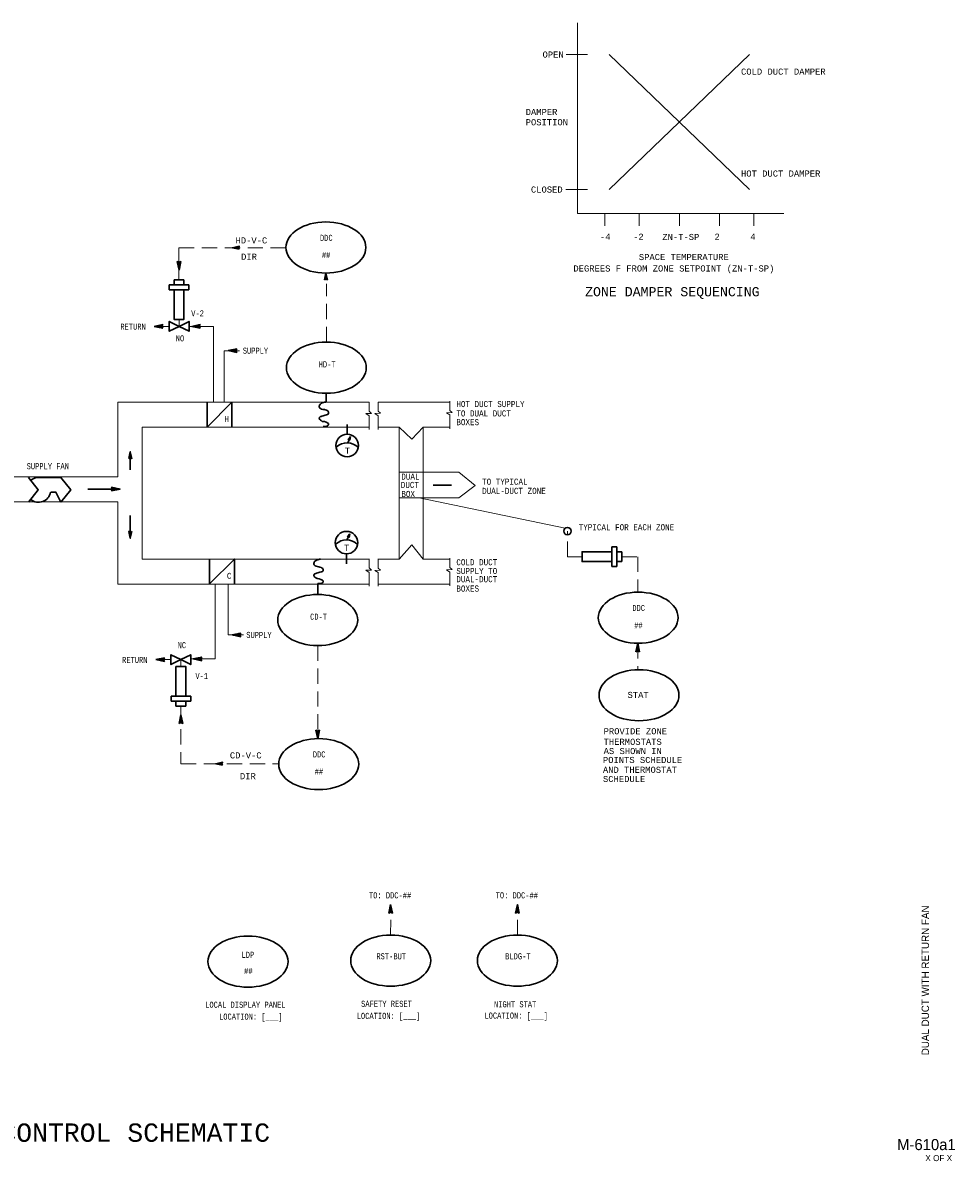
# Model space of a CAD drawing. Header units: inches. Extents: x 2.2 to 32.1, y 0.4 to 19.1.
# Tile 4 of 4: x 16.9 to 32.1, y 0.4 to 19.1. Entities that reach past the tile are written whole.
import ezdxf
from ezdxf.enums import TextEntityAlignment as Align

# ---------------------------------------------------------------- set-up
doc = ezdxf.new("R2010")
doc.units = ezdxf.units.IN
doc.header["$MEASUREMENT"] = 0
doc.linetypes.add('DASHED', pattern=[0.75, 0.5, -0.25])
doc.linetypes.add('HIDDEN', pattern=[0.375, 0.25, -0.125])
for name, color, linetype, lineweight in [('G-ANNO-DATA', 7, 'Continuous', 0), ('M-ANNO-SYMB', 6, 'Continuous', 30), ('M-ANNO-TEXT', 2, 'Continuous', 30), ('M-DIAG-GRPH', 6, 'Continuous', 13), ('M-DIAG-INPD', 1, 'Continuous', 0)]:
    doc.layers.add(name, color=color, linetype=linetype, lineweight=lineweight)
doc.styles.add('CONTROLTXT', font='monotxt.shx')
doc.styles.add('Style-LOW_RES_FILLED', font='LOW_RES_FILLED.shx')

msp = doc.modelspace()

# ---------------------------------------------------------------- linework, layer by layer
at = {"layer": 'M-ANNO-SYMB', "linetype": 'Continuous'}
for p, q in [((20.337, 15.381), (20.331, 15.374)), ((20.337, 15.372), (20.331, 15.379)), ((20.359, 15.385), (20.344, 15.371)), ((20.359, 15.368), (20.344, 15.382)), ((20.38, 15.39), (20.358, 15.368)), ((20.38, 15.363), (20.358, 15.385)), ((20.402, 15.394), (20.372, 15.365)), ((20.402, 15.359), (20.372, 15.388)), ((20.423, 15.399), (20.386, 15.362)), ((20.423, 15.354), (20.386, 15.391)), ((20.417, 15.376), (20.4, 15.394)), ((20.417, 15.376), (20.4, 15.359)), ((20.423, 15.388), (20.414, 15.397)), ((20.423, 15.365), (20.414, 15.356)), ((20.429, 15.399), (20.428, 15.4)), ((20.429, 15.354), (20.428, 15.353)), ((19.414, 15.15), (19.444, 15.01)), ((19.444, 15.135), (19.414, 15.15)), ((19.463, 15.1), (19.414, 15.149)), ((19.418, 15.148), (19.415, 15.146)), ((19.425, 15.145), (19.417, 15.137)), ((19.461, 15.091), (19.417, 15.136)), ((19.432, 15.141), (19.419, 15.128)), ((19.439, 15.138), (19.42, 15.119)), ((19.459, 15.083), (19.42, 15.122)), ((19.45, 15.138), (19.422, 15.111)), ((19.457, 15.074), (19.423, 15.109)), ((19.471, 15.149), (19.424, 15.102)), ((19.471, 15.138), (19.426, 15.093)), ((19.456, 15.065), (19.426, 15.095)), ((19.468, 15.125), (19.428, 15.084)), ((19.466, 15.111), (19.43, 15.076)), ((19.463, 15.098), (19.432, 15.067)), ((19.465, 15.109), (19.434, 15.14)), ((19.46, 15.084), (19.434, 15.058)), ((19.444, 15.01), (19.474, 15.15)), ((19.474, 15.15), (19.444, 15.135)), ((19.467, 15.118), (19.447, 15.137)), ((19.469, 15.126), (19.455, 15.141)), ((19.471, 15.135), (19.462, 15.144)), ((19.472, 15.144), (19.469, 15.148)), ((19.454, 15.057), (19.428, 15.082)), ((19.452, 15.048), (19.431, 15.068)), ((19.45, 15.039), (19.434, 15.055)), ((19.457, 15.071), (19.435, 15.049)), ((19.454, 15.057), (19.437, 15.041)), ((19.448, 15.03), (19.437, 15.041)), ((19.451, 15.044), (19.439, 15.032)), ((19.446, 15.022), (19.44, 15.028)), ((19.448, 15.03), (19.441, 15.023)), ((19.445, 15.017), (19.443, 15.015)), ((19.444, 15.013), (19.443, 15.014)), ((21.829, 14.879), (21.859, 14.908)), ((21.834, 14.9), (21.856, 14.922)), ((21.865, 14.879), (21.835, 14.908)), ((21.838, 14.922), (21.853, 14.936)), ((21.86, 14.9), (21.838, 14.922)), ((21.856, 14.922), (21.841, 14.936)), ((21.843, 14.943), (21.85, 14.95)), ((21.851, 14.943), (21.844, 14.95)), ((19.282, 14.77), (19.525, 14.77)), ((19.282, 14.689), (19.282, 14.77)), ((19.363, 14.851), (19.525, 14.851)), ((19.363, 14.77), (19.363, 14.851)), ((19.525, 14.851), (19.525, 14.77)), ((19.525, 14.77), (19.606, 14.77)), ((19.606, 14.77), (19.606, 14.689)), ((21.825, 14.852), (21.824, 14.853)), ((21.825, 14.857), (21.862, 14.894)), ((21.836, 14.857), (21.827, 14.867)), ((21.847, 14.863), (21.83, 14.88)), ((21.87, 14.857), (21.832, 14.894)), ((21.847, 14.863), (21.864, 14.88)), ((21.858, 14.857), (21.867, 14.867)), ((21.87, 14.852), (21.87, 14.853)), ((19.606, 14.689), (19.282, 14.689)), ((19.039, 14.09), (19.179, 14.12)), ((19.179, 14.06), (19.039, 14.09)), ((19.042, 14.09), (19.043, 14.089)), ((19.046, 14.091), (19.044, 14.089)), ((19.051, 14.092), (19.057, 14.086)), ((19.059, 14.094), (19.052, 14.087)), ((19.059, 14.094), (19.07, 14.083)), ((19.073, 14.097), (19.061, 14.085)), ((19.068, 14.096), (19.084, 14.08)), ((19.086, 14.1), (19.07, 14.083)), ((19.077, 14.098), (19.097, 14.077)), ((19.1, 14.103), (19.078, 14.081)), ((19.086, 14.1), (19.111, 14.074)), ((19.113, 14.106), (19.087, 14.079)), ((19.094, 14.101), (19.124, 14.071)), ((19.127, 14.108), (19.096, 14.078)), ((19.103, 14.103), (19.138, 14.069)), ((19.14, 14.111), (19.105, 14.076)), ((19.112, 14.105), (19.151, 14.066)), ((19.154, 14.114), (19.113, 14.074)), ((19.12, 14.107), (19.165, 14.063)), ((19.167, 14.117), (19.122, 14.072)), ((19.129, 14.109), (19.178, 14.06)), ((19.178, 14.117), (19.131, 14.07)), ((19.138, 14.111), (19.169, 14.08)), ((19.167, 14.096), (19.14, 14.068)), ((19.147, 14.113), (19.166, 14.093)), ((19.167, 14.085), (19.148, 14.066)), ((19.155, 14.115), (19.17, 14.1)), ((19.17, 14.078), (19.157, 14.064)), ((19.179, 14.12), (19.164, 14.09)), ((19.164, 14.116), (19.173, 14.108)), ((19.164, 14.09), (19.179, 14.06)), ((19.174, 14.071), (19.166, 14.063)), ((19.173, 14.118), (19.177, 14.115)), ((19.177, 14.063), (19.175, 14.061)), ((19.651, 14.09), (19.791, 14.12)), ((19.791, 14.06), (19.651, 14.09)), ((19.654, 14.09), (19.655, 14.089)), ((19.658, 14.091), (19.656, 14.089)), ((19.663, 14.092), (19.669, 14.086)), ((19.672, 14.094), (19.664, 14.087)), ((19.671, 14.094), (19.682, 14.083)), ((19.685, 14.097), (19.673, 14.085)), ((19.68, 14.096), (19.696, 14.08)), ((19.699, 14.1), (19.682, 14.083)), ((19.689, 14.098), (19.709, 14.077)), ((19.712, 14.103), (19.691, 14.081)), ((19.698, 14.1), (19.723, 14.074)), ((19.726, 14.106), (19.699, 14.079)), ((19.706, 14.101), (19.736, 14.071)), ((19.739, 14.108), (19.708, 14.078)), ((19.715, 14.103), (19.75, 14.069)), ((19.753, 14.111), (19.717, 14.076)), ((19.724, 14.105), (19.763, 14.066)), ((19.766, 14.114), (19.726, 14.074)), ((19.733, 14.107), (19.777, 14.063)), ((19.78, 14.117), (19.734, 14.072)), ((19.741, 14.109), (19.79, 14.06)), ((19.79, 14.117), (19.743, 14.07)), ((19.75, 14.111), (19.781, 14.08)), ((19.779, 14.096), (19.752, 14.068)), ((19.759, 14.113), (19.778, 14.093)), ((19.779, 14.085), (19.76, 14.066)), ((19.768, 14.115), (19.782, 14.1)), ((19.782, 14.078), (19.769, 14.064)), ((19.791, 14.12), (19.776, 14.09)), ((19.776, 14.116), (19.785, 14.108)), ((19.776, 14.09), (19.791, 14.06)), ((19.786, 14.071), (19.778, 14.063)), ((19.785, 14.118), (19.789, 14.115)), ((19.789, 14.063), (19.787, 14.061)), ((20.249, 13.693), (20.389, 13.723)), ((20.389, 13.663), (20.249, 13.693)), ((20.252, 13.693), (20.253, 13.692)), ((20.256, 13.694), (20.253, 13.692)), ((20.26, 13.695), (20.267, 13.689)), ((20.269, 13.697), (20.262, 13.69)), ((20.269, 13.697), (20.28, 13.686)), ((20.283, 13.7), (20.271, 13.688)), ((20.278, 13.699), (20.294, 13.683)), ((20.296, 13.703), (20.279, 13.686)), ((20.287, 13.701), (20.307, 13.68)), ((20.31, 13.706), (20.288, 13.684)), ((20.295, 13.703), (20.321, 13.677)), ((20.323, 13.709), (20.297, 13.682)), ((20.304, 13.704), (20.334, 13.674)), ((20.337, 13.711), (20.306, 13.681)), ((20.313, 13.706), (20.348, 13.672)), ((20.35, 13.714), (20.314, 13.679)), ((20.321, 13.708), (20.361, 13.669)), ((20.364, 13.717), (20.323, 13.677)), ((20.33, 13.71), (20.375, 13.666)), ((20.377, 13.72), (20.332, 13.675)), ((20.339, 13.712), (20.388, 13.663)), ((20.388, 13.72), (20.341, 13.673)), ((20.348, 13.714), (20.379, 13.683)), ((20.377, 13.699), (20.349, 13.671)), ((20.356, 13.716), (20.376, 13.696)), ((20.376, 13.688), (20.358, 13.669)), ((20.365, 13.718), (20.379, 13.703)), ((20.38, 13.681), (20.367, 13.667)), ((20.389, 13.723), (20.374, 13.693)), ((20.374, 13.719), (20.383, 13.711)), ((20.374, 13.693), (20.389, 13.663)), ((20.384, 13.674), (20.376, 13.666)), ((20.383, 13.721), (20.386, 13.718)), ((20.387, 13.666), (20.384, 13.664)), ((19.903, 12.848), (19.903, 12.439)), ((22.214, 12.236), (22.251, 12.287)), ((22.229, 12.237), (22.214, 12.236)), ((22.243, 12.247), (22.215, 12.237)), ((22.244, 12.251), (22.218, 12.241)), ((22.22, 12.236), (22.218, 12.241)), ((22.223, 12.237), (22.22, 12.244)), ((22.245, 12.255), (22.222, 12.246)), ((22.227, 12.237), (22.223, 12.247)), ((22.242, 12.244), (22.224, 12.237)), ((22.245, 12.259), (22.225, 12.251)), ((22.231, 12.235), (22.225, 12.251)), ((22.237, 12.227), (22.227, 12.254)), ((22.246, 12.263), (22.229, 12.256)), ((22.239, 12.231), (22.229, 12.257)), ((22.238, 12.226), (22.229, 12.237)), ((22.241, 12.24), (22.23, 12.236)), ((22.247, 12.266), (22.232, 12.261)), ((22.241, 12.237), (22.232, 12.26)), ((22.24, 12.236), (22.232, 12.233)), ((22.242, 12.242), (22.234, 12.263)), ((22.24, 12.232), (22.235, 12.23)), ((22.248, 12.27), (22.236, 12.266)), ((22.243, 12.248), (22.236, 12.266)), ((22.239, 12.228), (22.237, 12.228)), ((22.251, 12.287), (22.238, 12.226)), ((22.244, 12.254), (22.239, 12.269)), ((22.249, 12.274), (22.24, 12.271)), ((22.246, 12.26), (22.241, 12.272)), ((22.249, 12.278), (22.243, 12.275)), ((22.247, 12.266), (22.243, 12.276)), ((22.248, 12.272), (22.246, 12.279)), ((18.623, 11.928), (18.621, 11.929)), ((18.623, 11.934), (18.66, 11.971)), ((18.634, 11.934), (18.624, 11.943)), ((18.627, 11.955), (18.657, 11.985)), ((18.645, 11.939), (18.627, 11.957)), ((18.667, 11.934), (18.63, 11.971)), ((18.632, 11.976), (18.654, 11.999)), ((18.663, 11.955), (18.633, 11.985)), ((18.636, 11.998), (18.651, 12.012)), ((18.658, 11.976), (18.636, 11.999)), ((18.654, 11.998), (18.639, 12.012)), ((18.641, 12.019), (18.648, 12.026)), ((18.649, 12.019), (18.642, 12.026)), ((18.645, 11.939), (18.662, 11.957)), ((18.656, 11.934), (18.665, 11.943)), ((18.667, 11.928), (18.668, 11.929)), ((17.951, 11.429), (18.397, 11.429)), ((18.032, 11.429), (18.478, 11.429)), ((18.338, 11.459), (18.478, 11.429)), ((18.353, 11.429), (18.338, 11.459)), ((18.478, 11.429), (18.338, 11.399)), ((18.338, 11.399), (18.353, 11.429)), ((18.388, 11.41), (18.339, 11.459)), ((18.339, 11.401), (18.386, 11.448)), ((18.34, 11.455), (18.343, 11.458)), ((18.344, 11.4), (18.341, 11.404)), ((18.343, 11.448), (18.351, 11.456)), ((18.353, 11.402), (18.344, 11.411)), ((18.347, 11.441), (18.36, 11.454)), ((18.379, 11.408), (18.348, 11.439)), ((18.362, 11.404), (18.348, 11.418)), ((18.35, 11.423), (18.378, 11.45)), ((18.35, 11.401), (18.395, 11.447)), ((18.351, 11.434), (18.369, 11.452)), ((18.371, 11.406), (18.351, 11.425)), ((18.397, 11.411), (18.352, 11.456)), ((18.363, 11.404), (18.404, 11.445)), ((18.406, 11.413), (18.366, 11.453)), ((18.377, 11.407), (18.413, 11.443)), ((18.414, 11.415), (18.379, 11.45)), ((18.39, 11.41), (18.421, 11.441)), ((18.423, 11.417), (18.393, 11.447)), ((18.404, 11.413), (18.43, 11.439)), ((18.432, 11.419), (18.406, 11.444)), ((18.417, 11.416), (18.439, 11.437)), ((18.44, 11.421), (18.42, 11.441)), ((18.431, 11.419), (18.448, 11.435)), ((18.449, 11.423), (18.433, 11.438)), ((18.444, 11.422), (18.456, 11.433)), ((18.458, 11.424), (18.447, 11.435)), ((18.458, 11.424), (18.465, 11.432)), ((18.467, 11.426), (18.46, 11.433)), ((18.471, 11.427), (18.474, 11.43)), ((18.475, 11.428), (18.474, 11.43)), ((18.623, 10.736), (18.621, 10.735)), ((18.623, 10.73), (18.66, 10.693)), ((18.634, 10.73), (18.624, 10.721)), ((18.645, 10.725), (18.627, 10.707)), ((18.627, 10.709), (18.657, 10.679)), ((18.667, 10.73), (18.63, 10.693)), ((18.632, 10.687), (18.654, 10.665)), ((18.663, 10.709), (18.633, 10.679)), ((18.658, 10.687), (18.636, 10.665)), ((18.636, 10.666), (18.651, 10.651)), ((18.654, 10.666), (18.639, 10.651)), ((18.641, 10.644), (18.648, 10.638)), ((18.649, 10.644), (18.642, 10.638)), ((18.645, 10.725), (18.662, 10.707)), ((18.656, 10.73), (18.665, 10.721)), ((18.667, 10.736), (18.668, 10.735)), ((22.202, 10.648), (22.239, 10.698)), ((22.231, 10.659), (22.202, 10.648)), ((22.217, 10.648), (22.202, 10.648)), ((22.231, 10.663), (22.206, 10.653)), ((22.207, 10.648), (22.206, 10.652)), ((22.211, 10.648), (22.208, 10.656)), ((22.232, 10.666), (22.209, 10.658)), ((22.214, 10.648), (22.21, 10.659)), ((22.219, 10.646), (22.212, 10.662)), ((22.23, 10.655), (22.212, 10.648)), ((22.233, 10.67), (22.213, 10.662)), ((22.225, 10.638), (22.215, 10.665)), ((22.234, 10.674), (22.216, 10.667)), ((22.227, 10.642), (22.217, 10.668)), ((22.226, 10.637), (22.217, 10.648)), ((22.229, 10.651), (22.218, 10.647)), ((22.228, 10.648), (22.219, 10.671)), ((22.235, 10.678), (22.22, 10.672)), ((22.228, 10.647), (22.22, 10.644)), ((22.23, 10.654), (22.222, 10.674)), ((22.227, 10.643), (22.222, 10.642)), ((22.235, 10.682), (22.224, 10.677)), ((22.231, 10.66), (22.224, 10.678)), ((22.226, 10.64), (22.224, 10.639)), ((22.239, 10.698), (22.226, 10.637)), ((22.232, 10.666), (22.226, 10.681)), ((22.236, 10.685), (22.227, 10.682)), ((22.233, 10.671), (22.229, 10.684)), ((22.237, 10.689), (22.231, 10.687)), ((22.235, 10.677), (22.231, 10.687)), ((22.236, 10.683), (22.233, 10.69)), ((26.526, 10.16), (26.526, 10.484)), ((26.526, 10.484), (26.607, 10.484)), ((26.607, 10.484), (26.607, 10.241)), ((19.945, 10.282), (19.945, 9.873)), ((26.607, 10.403), (26.688, 10.403)), ((26.688, 10.403), (26.688, 10.241)), ((26.607, 10.16), (26.526, 10.16)), ((26.607, 10.241), (26.688, 10.241)), ((26.607, 10.241), (26.607, 10.16)), ((20.454, 9.072), (20.314, 9.042)), ((20.314, 9.042), (20.454, 9.012)), ((20.316, 9.042), (20.318, 9.043)), ((20.321, 9.041), (20.318, 9.043)), ((20.325, 9.04), (20.331, 9.046)), ((20.334, 9.038), (20.327, 9.045)), ((20.334, 9.038), (20.345, 9.049)), ((20.348, 9.035), (20.336, 9.047)), ((20.343, 9.036), (20.358, 9.052)), ((20.361, 9.032), (20.344, 9.049)), ((20.351, 9.034), (20.372, 9.055)), ((20.375, 9.029), (20.353, 9.051)), ((20.36, 9.032), (20.385, 9.058)), ((20.388, 9.026), (20.362, 9.052)), ((20.369, 9.03), (20.399, 9.06)), ((20.402, 9.023), (20.371, 9.054)), ((20.378, 9.029), (20.412, 9.063)), ((20.415, 9.02), (20.379, 9.056)), ((20.386, 9.027), (20.426, 9.066)), ((20.429, 9.018), (20.388, 9.058)), ((20.395, 9.025), (20.439, 9.069)), ((20.442, 9.015), (20.397, 9.06)), ((20.404, 9.023), (20.453, 9.072)), ((20.452, 9.015), (20.406, 9.062)), ((20.413, 9.021), (20.444, 9.052)), ((20.442, 9.036), (20.414, 9.064)), ((20.421, 9.019), (20.441, 9.039)), ((20.441, 9.047), (20.423, 9.066)), ((20.43, 9.017), (20.444, 9.031)), ((20.445, 9.054), (20.432, 9.068)), ((20.439, 9.042), (20.454, 9.072)), ((20.454, 9.012), (20.439, 9.042)), ((20.439, 9.015), (20.448, 9.024)), ((20.448, 9.061), (20.44, 9.069)), ((20.448, 9.014), (20.451, 9.017)), ((20.452, 9.069), (20.449, 9.071)), ((26.922, 8.766), (26.952, 8.906)), ((26.952, 8.781), (26.922, 8.766)), ((26.972, 8.816), (26.923, 8.767)), ((26.926, 8.768), (26.923, 8.771)), ((26.933, 8.772), (26.925, 8.78)), ((26.97, 8.825), (26.926, 8.781)), ((26.94, 8.775), (26.927, 8.789)), ((26.968, 8.834), (26.928, 8.794)), ((26.947, 8.779), (26.929, 8.797)), ((26.966, 8.843), (26.931, 8.808)), ((26.959, 8.778), (26.931, 8.806)), ((26.98, 8.768), (26.933, 8.815)), ((26.964, 8.851), (26.934, 8.821)), ((26.98, 8.778), (26.935, 8.823)), ((26.962, 8.86), (26.937, 8.835)), ((26.977, 8.792), (26.937, 8.832)), ((26.974, 8.805), (26.938, 8.841)), ((26.96, 8.869), (26.94, 8.848)), ((26.971, 8.819), (26.94, 8.85)), ((26.968, 8.832), (26.942, 8.858)), ((26.974, 8.808), (26.942, 8.776)), ((26.959, 8.878), (26.943, 8.862)), ((26.965, 8.846), (26.944, 8.867)), ((26.957, 8.886), (26.946, 8.875)), ((26.963, 8.859), (26.946, 8.876)), ((26.96, 8.873), (26.948, 8.885)), ((26.955, 8.895), (26.949, 8.889)), ((26.957, 8.886), (26.95, 8.893)), ((26.952, 8.906), (26.982, 8.766)), ((26.953, 8.904), (26.952, 8.902)), ((26.954, 8.9), (26.952, 8.902)), ((26.982, 8.766), (26.952, 8.781)), ((26.975, 8.799), (26.956, 8.78)), ((26.977, 8.79), (26.963, 8.776)), ((26.979, 8.781), (26.97, 8.773)), ((26.981, 8.773), (26.977, 8.769)), ((19.067, 8.638), (19.207, 8.668)), ((19.207, 8.608), (19.067, 8.638)), ((19.07, 8.639), (19.072, 8.638)), ((19.074, 8.64), (19.072, 8.638)), ((19.079, 8.641), (19.085, 8.635)), ((19.088, 8.643), (19.081, 8.636)), ((19.088, 8.643), (19.099, 8.632)), ((19.101, 8.646), (19.089, 8.634)), ((19.096, 8.645), (19.112, 8.629)), ((19.115, 8.649), (19.098, 8.632)), ((19.105, 8.646), (19.126, 8.626)), ((19.128, 8.651), (19.107, 8.63)), ((19.114, 8.648), (19.139, 8.623)), ((19.142, 8.654), (19.115, 8.628)), ((19.123, 8.65), (19.153, 8.62)), ((19.155, 8.657), (19.124, 8.626)), ((19.131, 8.652), (19.166, 8.617)), ((19.169, 8.66), (19.133, 8.624)), ((19.14, 8.654), (19.18, 8.614)), ((19.182, 8.663), (19.142, 8.623)), ((19.149, 8.656), (19.193, 8.612)), ((19.196, 8.666), (19.15, 8.621)), ((19.157, 8.658), (19.207, 8.609)), ((19.206, 8.666), (19.159, 8.619)), ((19.166, 8.66), (19.198, 8.628)), ((19.195, 8.645), (19.168, 8.617)), ((19.175, 8.661), (19.194, 8.642)), ((19.195, 8.633), (19.177, 8.615)), ((19.184, 8.663), (19.198, 8.649)), ((19.198, 8.626), (19.185, 8.613)), ((19.207, 8.668), (19.192, 8.638)), ((19.192, 8.665), (19.201, 8.656)), ((19.192, 8.638), (19.207, 8.608)), ((19.202, 8.619), (19.194, 8.611)), ((19.201, 8.667), (19.205, 8.663)), ((19.206, 8.612), (19.203, 8.609)), ((19.817, 8.68), (19.677, 8.65)), ((19.677, 8.65), (19.817, 8.62)), ((19.679, 8.65), (19.681, 8.651)), ((19.683, 8.649), (19.681, 8.651)), ((19.688, 8.648), (19.694, 8.654)), ((19.697, 8.646), (19.69, 8.653)), ((19.697, 8.646), (19.708, 8.657)), ((19.711, 8.643), (19.699, 8.655)), ((19.706, 8.644), (19.721, 8.66)), ((19.724, 8.64), (19.707, 8.657)), ((19.714, 8.642), (19.735, 8.663)), ((19.738, 8.637), (19.716, 8.659)), ((19.723, 8.641), (19.748, 8.666)), ((19.751, 8.635), (19.725, 8.661)), ((19.732, 8.639), (19.762, 8.669)), ((19.765, 8.632), (19.734, 8.663)), ((19.741, 8.637), (19.775, 8.672)), ((19.778, 8.629), (19.742, 8.664)), ((19.749, 8.635), (19.789, 8.674)), ((19.792, 8.626), (19.751, 8.666)), ((19.758, 8.633), (19.802, 8.677)), ((19.805, 8.623), (19.76, 8.668)), ((19.767, 8.631), (19.816, 8.68)), ((19.815, 8.623), (19.769, 8.67)), ((19.776, 8.629), (19.807, 8.661)), ((19.805, 8.644), (19.777, 8.672)), ((19.784, 8.627), (19.804, 8.647)), ((19.804, 8.655), (19.786, 8.674)), ((19.793, 8.626), (19.807, 8.64)), ((19.808, 8.663), (19.795, 8.676)), ((19.802, 8.65), (19.817, 8.68)), ((19.817, 8.62), (19.802, 8.65)), ((19.802, 8.624), (19.811, 8.633)), ((19.811, 8.67), (19.803, 8.678)), ((19.811, 8.622), (19.814, 8.626)), ((19.815, 8.677), (19.812, 8.679)), ((19.313, 8.039), (19.638, 8.039)), ((19.313, 7.958), (19.313, 8.039)), ((19.638, 8.039), (19.638, 7.958)), ((19.394, 7.958), (19.313, 7.958)), ((19.638, 7.958), (19.394, 7.958)), ((19.394, 7.958), (19.394, 7.877)), ((19.557, 7.877), (19.394, 7.877)), ((19.557, 7.958), (19.557, 7.877)), ((21.714, 7.47), (21.684, 7.485)), ((21.684, 7.485), (21.714, 7.345)), ((21.733, 7.435), (21.684, 7.484)), ((21.688, 7.483), (21.685, 7.48)), ((21.695, 7.479), (21.687, 7.471)), ((21.731, 7.426), (21.687, 7.47)), ((21.702, 7.476), (21.689, 7.463)), ((21.729, 7.417), (21.69, 7.457)), ((21.709, 7.472), (21.691, 7.454)), ((21.72, 7.473), (21.692, 7.445)), ((21.741, 7.483), (21.694, 7.436)), ((21.741, 7.473), (21.696, 7.428)), ((21.739, 7.459), (21.698, 7.419)), ((21.735, 7.443), (21.704, 7.475)), ((21.744, 7.485), (21.714, 7.47)), ((21.714, 7.345), (21.744, 7.485)), ((21.737, 7.452), (21.718, 7.472)), ((21.739, 7.461), (21.725, 7.475)), ((21.741, 7.47), (21.732, 7.479)), ((21.743, 7.478), (21.739, 7.482)), ((21.728, 7.408), (21.693, 7.443)), ((21.726, 7.4), (21.696, 7.43)), ((21.724, 7.391), (21.699, 7.416)), ((21.736, 7.446), (21.7, 7.41)), ((21.722, 7.382), (21.701, 7.403)), ((21.733, 7.432), (21.702, 7.401)), ((21.73, 7.419), (21.704, 7.393)), ((21.72, 7.374), (21.704, 7.389)), ((21.727, 7.405), (21.706, 7.384)), ((21.724, 7.392), (21.707, 7.375)), ((21.718, 7.365), (21.707, 7.376)), ((21.721, 7.378), (21.709, 7.367)), ((21.716, 7.356), (21.71, 7.362)), ((21.718, 7.365), (21.711, 7.358)), ((21.715, 7.351), (21.713, 7.349)), ((21.715, 7.347), (21.713, 7.349)), ((20.064, 6.94), (20.058, 6.933)), ((20.064, 6.931), (20.058, 6.938)), ((20.086, 6.944), (20.071, 6.93)), ((20.086, 6.927), (20.071, 6.941)), ((20.107, 6.949), (20.085, 6.927)), ((20.107, 6.922), (20.085, 6.944)), ((20.129, 6.953), (20.099, 6.924)), ((20.129, 6.917), (20.099, 6.947)), ((20.15, 6.958), (20.113, 6.921)), ((20.15, 6.913), (20.113, 6.95)), ((20.144, 6.935), (20.127, 6.953)), ((20.144, 6.935), (20.127, 6.918)), ((20.15, 6.947), (20.141, 6.956)), ((20.15, 6.924), (20.141, 6.915)), ((20.156, 6.958), (20.155, 6.959)), ((20.156, 6.913), (20.155, 6.912)), ((22.907, 4.632), (22.877, 4.492)), ((22.877, 4.492), (22.907, 4.507)), ((22.878, 4.498), (22.882, 4.494)), ((22.879, 4.504), (22.924, 4.549)), ((22.879, 4.493), (22.926, 4.54)), ((22.88, 4.507), (22.889, 4.498)), ((22.882, 4.517), (22.922, 4.558)), ((22.882, 4.516), (22.896, 4.502)), ((22.884, 4.524), (22.903, 4.505)), ((22.885, 4.531), (22.921, 4.566)), ((22.885, 4.533), (22.917, 4.502)), ((22.887, 4.542), (22.936, 4.493)), ((22.888, 4.544), (22.919, 4.575)), ((22.889, 4.551), (22.933, 4.506)), ((22.891, 4.558), (22.917, 4.584)), ((22.891, 4.559), (22.931, 4.52)), ((22.893, 4.568), (22.928, 4.533)), ((22.894, 4.571), (22.915, 4.593)), ((22.895, 4.577), (22.925, 4.547)), ((22.896, 4.585), (22.913, 4.601)), ((22.897, 4.586), (22.922, 4.56)), ((22.899, 4.598), (22.911, 4.61)), ((22.899, 4.594), (22.919, 4.574)), ((22.9, 4.603), (22.916, 4.587)), ((22.9, 4.504), (22.928, 4.532)), ((22.902, 4.612), (22.909, 4.619)), ((22.902, 4.612), (22.913, 4.601)), ((22.904, 4.621), (22.91, 4.614)), ((22.905, 4.625), (22.907, 4.628)), ((22.906, 4.629), (22.907, 4.628)), ((22.937, 4.492), (22.907, 4.632)), ((22.907, 4.507), (22.937, 4.492)), ((22.912, 4.504), (22.93, 4.523)), ((22.919, 4.501), (22.932, 4.514)), ((22.926, 4.497), (22.934, 4.505)), ((22.933, 4.494), (22.936, 4.497)), ((24.981, 4.632), (24.951, 4.492)), ((24.951, 4.492), (24.981, 4.507)), ((24.952, 4.498), (24.956, 4.494)), ((24.954, 4.504), (24.999, 4.549)), ((24.954, 4.493), (25.001, 4.54)), ((24.954, 4.507), (24.963, 4.498)), ((24.956, 4.517), (24.997, 4.558)), ((24.956, 4.516), (24.97, 4.502)), ((24.958, 4.524), (24.977, 4.505)), ((24.959, 4.531), (24.995, 4.566)), ((24.96, 4.533), (24.991, 4.502)), ((24.962, 4.544), (24.993, 4.575)), ((24.962, 4.542), (25.011, 4.493)), ((24.964, 4.551), (25.008, 4.506)), ((24.965, 4.558), (24.991, 4.584)), ((24.966, 4.559), (25.005, 4.52)), ((24.967, 4.568), (25.002, 4.533)), ((24.968, 4.571), (24.989, 4.593)), ((24.969, 4.577), (24.999, 4.547)), ((24.971, 4.585), (24.988, 4.601)), ((24.971, 4.586), (24.996, 4.56)), ((24.973, 4.594), (24.994, 4.574)), ((24.974, 4.598), (24.986, 4.61)), ((24.975, 4.603), (24.991, 4.587)), ((24.975, 4.504), (25.003, 4.532)), ((24.977, 4.612), (24.984, 4.619)), ((24.977, 4.612), (24.988, 4.601)), ((24.979, 4.621), (24.985, 4.614)), ((24.98, 4.629), (24.982, 4.628)), ((24.98, 4.625), (24.982, 4.628)), ((25.011, 4.492), (24.981, 4.632)), ((24.981, 4.507), (25.011, 4.492)), ((24.986, 4.504), (25.004, 4.523)), ((24.993, 4.501), (25.006, 4.514)), ((25, 4.497), (25.008, 4.505)), ((25.007, 4.494), (25.01, 4.497))]:
    msp.add_line(p, q, dxfattribs=at)
at = {"layer": 'M-ANNO-SYMB'}
for p, q in [((21.854, 12.996), (21.854, 12.857)), ((22.205, 12.182), (22.227, 12.231)), ((22.192, 10.594), (22.214, 10.643)), ((21.715, 9.881), (21.715, 9.704)), ((19.493, 7.644), (19.444, 7.595)), ((19.491, 7.653), (19.447, 7.608)), ((19.489, 7.661), (19.45, 7.622)), ((19.487, 7.67), (19.452, 7.635)), ((19.501, 7.595), (19.454, 7.642)), ((19.485, 7.679), (19.455, 7.649)), ((19.501, 7.606), (19.456, 7.651)), ((19.483, 7.688), (19.458, 7.662)), ((19.498, 7.619), (19.458, 7.66)), ((19.495, 7.633), (19.46, 7.668)), ((19.482, 7.696), (19.461, 7.676)), ((19.492, 7.646), (19.461, 7.677)), ((19.489, 7.66), (19.463, 7.686)), ((19.48, 7.705), (19.464, 7.689)), ((19.487, 7.673), (19.465, 7.695)), ((19.478, 7.714), (19.467, 7.703)), ((19.484, 7.687), (19.467, 7.703)), ((19.481, 7.7), (19.469, 7.712)), ((19.476, 7.723), (19.47, 7.716)), ((19.478, 7.714), (19.471, 7.721)), ((19.474, 7.731), (19.473, 7.73)), ((19.475, 7.727), (19.473, 7.73)), ((19.447, 7.596), (19.445, 7.599)), ((19.454, 7.599), (19.446, 7.607)), ((19.461, 7.603), (19.448, 7.616)), ((19.469, 7.606), (19.45, 7.625)), ((19.48, 7.606), (19.452, 7.634)), ((19.495, 7.635), (19.463, 7.604)), ((19.497, 7.626), (19.477, 7.607)), ((19.498, 7.618), (19.484, 7.604)), ((19.5, 7.609), (19.491, 7.6)), ((19.502, 7.6), (19.498, 7.596))]:
    msp.add_line(p, q, dxfattribs=at)
at = {"layer": 'M-ANNO-SYMB', "linetype": 'DASHED'}
for p, q in [((22.196, 12.485), (22.196, 12.324)), ((22.184, 10.365), (22.184, 10.204))]:
    msp.add_line(p, q, dxfattribs=at)
at = {"layer": 'M-ANNO-SYMB', "linetype": 'Continuous', "flags": 128}
for points in [[(19.525, 14.689), (19.525, 14.203), (19.363, 14.203), (19.363, 14.689)], [(19.446, 14.09), (19.283, 14.171), (19.283, 14.009), (19.446, 14.09), (19.608, 14.171), (19.608, 14.009), (19.446, 14.09)], [(21.854, 12.857), (21.846, 12.852), (21.832, 12.851), (21.822, 12.849), (21.806, 12.844), (21.789, 12.839), (21.773, 12.831), (21.757, 12.818), (21.746, 12.809), (21.741, 12.796), (21.737, 12.784), (21.737, 12.771), (21.742, 12.762), (21.749, 12.754), (21.76, 12.744), (21.776, 12.736), (21.797, 12.731), (21.822, 12.728), (21.838, 12.723), (21.856, 12.718), (21.866, 12.712), (21.878, 12.707), (21.887, 12.695), (21.89, 12.687), (21.89, 12.679), (21.888, 12.669), (21.883, 12.656), (21.874, 12.648), (21.856, 12.645), (21.838, 12.639), (21.818, 12.632), (21.801, 12.629), (21.783, 12.622), (21.77, 12.617), (21.757, 12.613), (21.746, 12.606), (21.742, 12.6), (21.736, 12.592), (21.736, 12.585), (21.734, 12.584), (21.741, 12.575), (21.749, 12.566), (21.757, 12.556), (21.77, 12.55), (21.789, 12.536), (21.802, 12.536), (21.825, 12.533), (21.851, 12.52), (21.864, 12.515), (21.878, 12.507), (21.888, 12.499), (21.89, 12.493), (21.891, 12.483), (21.887, 12.472), (21.875, 12.464), (21.862, 12.455), (21.848, 12.454), (21.835, 12.452), (21.825, 12.452), (21.817, 12.452), (21.81, 12.452), (21.802, 12.452)], [(20.308, 12.439), (20.308, 12.848), (19.903, 12.442)], [(16.978, 11.62), (17.14, 11.418), (16.978, 11.215)], [(17.51, 11.215), (17.672, 11.418), (17.51, 11.62), (17.145, 11.62)], [(17.51, 11.215), (17.429, 11.377), (17.348, 11.377)], [(20.35, 9.873), (20.35, 10.282), (19.945, 9.877)], [(21.76, 10.282), (21.758, 10.281), (21.744, 10.28), (21.734, 10.278), (21.718, 10.273), (21.702, 10.269), (21.686, 10.26), (21.669, 10.248), (21.658, 10.238), (21.653, 10.225), (21.65, 10.213), (21.65, 10.2), (21.655, 10.191), (21.661, 10.183), (21.673, 10.173), (21.689, 10.165), (21.71, 10.16), (21.734, 10.157), (21.75, 10.152), (21.768, 10.147), (21.778, 10.141), (21.791, 10.136), (21.799, 10.124), (21.802, 10.116), (21.802, 10.108), (21.801, 10.098), (21.796, 10.085), (21.786, 10.077), (21.768, 10.074), (21.75, 10.068), (21.731, 10.061), (21.713, 10.058), (21.695, 10.051), (21.682, 10.046), (21.669, 10.042), (21.658, 10.035), (21.655, 10.029), (21.648, 10.021), (21.648, 10.014), (21.647, 10.013), (21.653, 10.004), (21.661, 9.995), (21.669, 9.985), (21.682, 9.979), (21.702, 9.965), (21.715, 9.965), (21.737, 9.962), (21.763, 9.949), (21.776, 9.944), (21.791, 9.936), (21.801, 9.928), (21.802, 9.922), (21.804, 9.912), (21.799, 9.901), (21.788, 9.893), (21.775, 9.884), (21.76, 9.883), (21.747, 9.881), (21.737, 9.881), (21.729, 9.881), (21.723, 9.881), (21.715, 9.881)], [(26.526, 10.241), (26.04, 10.241), (26.04, 10.403), (26.526, 10.403)], [(19.474, 8.638), (19.636, 8.557), (19.636, 8.719), (19.474, 8.638), (19.312, 8.557), (19.312, 8.719), (19.474, 8.638)], [(19.394, 8.039), (19.394, 8.525), (19.557, 8.525), (19.557, 8.039)]]:
    msp.add_lwpolyline(points, dxfattribs=at)
at = {"layer": 'M-ANNO-SYMB', "flags": 128}
for points in [[(18.645, 12.039), (18.645, 11.89), (18.645, 11.741)], [(23.905, 11.493), (23.755, 11.493), (23.605, 11.493)], [(18.645, 10.625), (18.645, 10.774), (18.645, 10.997)]]:
    msp.add_lwpolyline(points, dxfattribs=at)
at = {"layer": 'M-ANNO-SYMB'}
for centre, radius in [((22.196, 12.14), 0.184), ((22.184, 10.552), 0.184), ((25.8, 10.741), 0.0599)]:
    msp.add_circle(centre, radius, dxfattribs=at)
for centre in [(22.196, 11.93), (22.184, 10.342)]:
    msp.add_arc(centre, 0.255, 44.3692, 134.3247, dxfattribs=at)
at = {"layer": 'M-ANNO-SYMB', "linetype": 'Continuous'}
for radius, start, end in [(0.202, 90, 128.7046), (0.203, 231.2954, 348.4654)]:
    msp.add_arc((17.144, 11.416), radius, start, end, dxfattribs=at)
at = {"layer": 'M-ANNO-SYMB'}
for centre, major_axis in [((21.847, 15.38), (0.654, 0)), ((21.854, 13.414), (0.654, 0)), ((21.714, 9.286), (0.654, 0)), ((26.958, 9.324), (0.654, 0)), ((26.971, 8.056), (0.654, 0)), ((21.73, 6.929), (0.654, 0)), ((20.573, 3.699), (0.655, 0)), ((22.908, 3.715), (0.655, 0)), ((24.982, 3.715), (0.655, 0))]:
    msp.add_ellipse(centre, major_axis=major_axis, ratio=0.638644, dxfattribs=at)
at = {"layer": 'M-ANNO-SYMB', "linetype": 'Continuous'}
for points in [[(20.429, 15.353), (20.318, 15.376), (20.429, 15.4), (20.417, 15.376)], [(21.823, 14.851), (21.847, 14.962), (21.871, 14.851), (21.847, 14.863)], [(18.621, 11.927), (18.645, 12.039), (18.669, 11.927), (18.645, 11.939)], [(18.669, 10.736), (18.645, 10.625), (18.621, 10.736), (18.645, 10.725)], [(20.156, 6.912), (20.045, 6.935), (20.156, 6.959), (20.144, 6.935)]]:
    msp.add_3dface(points, dxfattribs=at)
at = {"layer": 'M-ANNO-SYMB'}
msp.add_3dface([(19.444, 7.594), (19.474, 7.734), (19.504, 7.594), (19.474, 7.609)], dxfattribs=at)
at = {"layer": 'M-DIAG-GRPH', "linetype": 'Continuous'}
for p, q in [((25.966, 19.056), (25.966, 15.934)), ((26.485, 16.326), (28.781, 18.538)), ((28.781, 16.326), (26.485, 18.538)), ((25.966, 15.934), (29.341, 15.934)), ((26.413, 15.934), (26.413, 15.734)), ((26.976, 15.934), (26.976, 15.734)), ((27.633, 15.934), (27.633, 15.734)), ((28.289, 15.934), (28.289, 15.734)), ((28.852, 15.934), (28.852, 15.734))]:
    msp.add_line(p, q, dxfattribs=at)
at = {"layer": 'M-DIAG-GRPH'}
for p, q in [((26.13, 18.538), (25.778, 18.538)), ((26.13, 16.326), (25.775, 16.326)), ((18.441, 11.63), (18.441, 12.848)), ((22.701, 12.848), (23.874, 12.848)), ((23.049, 10.282), (23.049, 12.439)), ((23.049, 12.439), (23.254, 12.244)), ((23.254, 12.244), (23.441, 12.439)), ((23.441, 12.439), (23.441, 10.282)), ((23.441, 12.439), (23.874, 12.439)), ((24.021, 11.706), (24.288, 11.487)), ((24.288, 11.487), (24.021, 11.287)), ((18.441, 11.221), (18.441, 9.873)), ((23.373, 11.287), (25.761, 10.787)), ((23.049, 10.282), (23.254, 10.517)), ((23.254, 10.517), (23.441, 10.282))]:
    msp.add_line(p, q, dxfattribs=at)
at = {"layer": 'M-DIAG-GRPH', "color": 6, "linetype": 'HIDDEN'}
for p, q in [((19.443, 15.376), (21.193, 15.376)), ((19.443, 15.376), (19.443, 14.866)), ((19.476, 7.877), (19.476, 6.935)), ((22.907, 4.133), (22.91, 4.551)), ((24.981, 4.133), (24.985, 4.551))]:
    msp.add_line(p, q, dxfattribs=at)
at = {"layer": 'M-DIAG-GRPH', "linetype": 'HIDDEN'}
for p, q in [((21.856, 13.832), (21.856, 14.786)), ((26.688, 10.322), (26.952, 10.322)), ((26.952, 10.322), (26.952, 9.742)), ((21.715, 8.869), (21.715, 7.347)), ((26.952, 8.906), (26.952, 8.474)), ((19.476, 6.935), (21.076, 6.935))]:
    msp.add_line(p, q, dxfattribs=at)
at = {"layer": 'M-DIAG-GRPH', "color": 6, "linetype": 'Continuous'}
for p, q in [((19.446, 14.203), (19.446, 14.09)), ((19.283, 14.09), (19.062, 14.09)), ((18.839, 12.439), (18.839, 10.282)), ((22.553, 12.439), (18.839, 12.439)), ((18.441, 11.221), (9.097, 11.221)), ((22.553, 9.873), (18.441, 9.873)), ((23.874, 9.873), (22.701, 9.873)), ((19.312, 8.638), (19.09, 8.638)), ((19.474, 8.525), (19.474, 8.638))]:
    msp.add_line(p, q, dxfattribs=at)
at = {"layer": 'M-DIAG-GRPH', "color": 6, "linetype": 'Continuous', "flags": 128}
for points in [[(20.008, 12.848), (20.008, 14.09), (19.608, 14.09)], [(20.183, 12.848), (20.183, 13.692), (20.435, 13.692)], [(18.441, 12.848), (22.553, 12.848)], [(10.184, 11.63), (18.441, 11.63)], [(18.839, 10.282), (22.553, 10.282)], [(20.033, 9.873), (20.033, 8.65), (19.633, 8.65)], [(20.248, 9.873), (20.248, 9.043), (20.5, 9.043)]]:
    msp.add_lwpolyline(points, dxfattribs=at)
at = {"layer": 'M-DIAG-GRPH', "linetype": 'Continuous', "flags": 128}
for points in [[(22.553, 12.852), (22.553, 12.703), (22.594, 12.667), (22.502, 12.664), (22.553, 12.629), (22.553, 12.405)], [(22.701, 12.852), (22.701, 12.703), (22.742, 12.669), (22.651, 12.664), (22.701, 12.629), (22.701, 12.405)], [(22.553, 10.289), (22.553, 10.14), (22.594, 10.104), (22.502, 10.101), (22.553, 10.066), (22.553, 9.842)], [(22.701, 10.286), (22.701, 10.137), (22.743, 10.103), (22.651, 10.098), (22.701, 10.063), (22.701, 9.839)]]:
    msp.add_lwpolyline(points, dxfattribs=at)
at = {"layer": 'M-DIAG-GRPH', "flags": 128}
for points in [[(23.874, 12.865), (23.874, 12.715), (23.914, 12.681), (23.823, 12.676), (23.874, 12.64), (23.874, 12.416)], [(23.049, 12.439), (22.701, 12.439)], [(23.049, 11.706), (24.021, 11.706)], [(24.021, 11.287), (23.049, 11.287)], [(22.701, 10.282), (23.049, 10.282)], [(23.874, 10.282), (23.441, 10.282)], [(23.874, 10.296), (23.874, 10.146), (23.914, 10.112), (23.823, 10.107), (23.874, 10.071), (23.874, 9.847)]]:
    msp.add_lwpolyline(points, dxfattribs=at)
at = {"layer": 'M-DIAG-GRPH', "linetype": 'HIDDEN'}
msp.add_lwpolyline([(26.04, 10.322), (25.8, 10.322), (25.8, 10.742)], dxfattribs=at)

# ---------------------------------------------------------------- texts
at = {"layer": 'G-ANNO-DATA', "color": 7, "linetype": 'Continuous', "lineweight": 0, "style": 'Style-LOW_RES_FILLED'}
msp.add_text('DUAL DUCT WITH RETURN FAN', height=0.12, rotation=90, dxfattribs=at).set_placement((31.657, 3.392), align=Align.MIDDLE_CENTER)
msp.add_text('M-610a1', height=0.1815, dxfattribs=at).set_placement((31.675, 0.706), align=Align.MIDDLE_CENTER)
msp.add_text('X OF X', height=0.1, dxfattribs=at).set_placement((31.658, 0.535), align=Align.TOP_LEFT)
at = {"layer": 'M-ANNO-TEXT', "linetype": 'Continuous', "style": 'CONTROLTXT'}
for s, height, p in [('OPEN', 0.1, (25.393, 18.536)), ('COLD DUCT DAMPER', 0.10003, (28.641, 18.257)), ('HOT DUCT DAMPER', 0.10003, (28.641, 16.59)), ('CLOSED', 0.1, (25.203, 16.328))]:
    msp.add_text(s, height=height, dxfattribs=at).set_placement(p, align=Align.MIDDLE_LEFT)
for s, height, p in [('HD-V-C', 0.1, (20.628, 15.446)), ('DUAL DUCT WITH RETURN FAN CONTROL SCHEMATIC', 0.3, (15.352, 0.751))]:
    msp.add_text(s, height=height, dxfattribs=at).set_placement(p, align=Align.CENTER)
at = {"layer": 'M-ANNO-TEXT', "linetype": 'Continuous', "style": 'CONTROLTXT', "width": 0.8}
for s, p in [('DDC', (21.854, 15.488)), ('##', (21.851, 15.207)), ('HD-T', (21.868, 13.419)), ('SUPPLY FAN', (17.296, 11.753)), ('DDC', (26.966, 9.433)), ('CD-T', (21.727, 9.291)), ('##', (26.962, 9.151)), ('DDC', (21.737, 7.038)), ('##', (21.734, 6.756)), ('TO: DDC-##', (22.898, 4.733)), ('TO: DDC-##', (24.972, 4.733)), ('LDP', (20.57, 3.76)), ('RST-BUT', (22.916, 3.736)), ('BLDG-T', (24.989, 3.736)), ('##', (20.578, 3.495))]:
    msp.add_text(s, height=0.1, dxfattribs=at).set_placement(p, align=Align.CENTER)
at = {"layer": 'M-ANNO-TEXT', "linetype": 'Continuous', "style": 'CONTROLTXT'}
for s, height, p in [('ZN-T-SP', 0.1, (27.656, 15.552)), ('SPACE TEMPERATURE', 0.10003, (27.705, 15.224)), ('STAT', 0.1, (26.957, 8.061))]:
    msp.add_text(s, height=height, dxfattribs=at).set_placement(p, align=Align.MIDDLE_CENTER)
at = {"layer": 'M-ANNO-TEXT', "style": 'CONTROLTXT'}
for s, height, p in [('ZONE DAMPER SEQUENCING', 0.15004, (26.089, 14.582)), ('T', 0.1, (22.157, 12.005)), ('T', 0.1, (22.145, 10.417)), ('PROVIDE ZONE ', 0.1, (26.392, 7.417)), ('THERMOSTATS', 0.1, (26.392, 7.244)), ('AS SHOWN IN ', 0.1, (26.393, 7.093)), ('POINTS SCHEDULE', 0.1, (26.381, 6.947)), ('AND THERMOSTAT', 0.1, (26.381, 6.786)), ('SCHEDULE', 0.1, (26.382, 6.636))]:
    msp.add_text(s, height=height, dxfattribs=at).set_placement(p)
at = {"layer": 'M-ANNO-TEXT', "linetype": 'Continuous', "style": 'CONTROLTXT'}
for s, width, p in [('V-2', 0.8, (19.643, 14.253)), ('RETURN', 0.8, (18.484, 14.035)), ('NO', 0.8, (19.39, 13.844)), ('SUPPLY', 0.8, (20.487, 13.642)), ('H', 0.861557, (20.186, 12.523)), ('C', 0.861557, (20.228, 9.958)), ('SUPPLY', 0.8, (20.544, 8.992)), ('NC', 0.8, (19.421, 8.825)), ('RETURN', 0.8, (18.512, 8.583)), ('V-1', 0.8, (19.712, 8.321)), ('LOCAL DISPLAY PANEL', 0.8, (19.872, 2.943)), ('NIGHT STAT', 0.8, (24.598, 2.951)), ('LOCATION: [___]', 0.8, (20.099, 2.749)), ('LOCATION: [___]', 0.8, (22.352, 2.761)), ('LOCATION: [___]', 0.8, (24.442, 2.766))]:
    msp.add_text(s, height=0.1, dxfattribs=dict(at, width=width)).set_placement(p)
at = {"layer": 'M-ANNO-TEXT', "style": 'CONTROLTXT'}
for s, width, p in [('HOT DUCT SUPPLY', 0.859813, (23.982, 12.769)), ('TO DUAL DUCT', 0.859813, (23.982, 12.616)), ('BOXES', 0.859813, (23.982, 12.473)), ('DUCT', 0.859813, (23.073, 11.446)), ('DUAL', 0.859813, (23.082, 11.582)), ('TO TYPICAL', 0.859813, (24.404, 11.499)), ('BOX', 0.859813, (23.082, 11.299)), ('DUAL-DUCT ZONE', 0.859813, (24.404, 11.349)), ('TYPICAL FOR EACH ZONE', 0.859813, (25.985, 10.754)), ('COLD DUCT', 0.859813, (23.982, 10.182)), ('SUPPLY TO', 0.859813, (23.982, 10.038)), ('DUAL-DUCT', 0.859813, (23.982, 9.904)), ('BOXES', 0.859813, (23.982, 9.751)), ('SAFETY RESET', 0.8, (22.424, 2.958))]:
    msp.add_text(s, height=0.1, dxfattribs=dict(at, width=width)).set_placement(p)
at = {"layer": 'M-ANNO-TEXT', "linetype": 'Continuous', "char_height": 0.1, "attachment_point": 1, "style": 'CONTROLTXT'}
for s, insert, width in [('DAMPER POSITION', (25.117, 17.646), 0.79216), ('DIR', (20.46, 15.279), 0.43237), ('CD-V-C', (20.276, 7.122), 0.3236), ('DIR', (20.441, 6.782), 0.32358)]:
    msp.add_mtext(s, dxfattribs=dict(at, insert=insert, width=width))
at = {"layer": 'M-DIAG-INPD', "linetype": 'Continuous', "style": 'CONTROLTXT'}
for s, p in [('-4', (26.419, 15.556)), ('-2', (26.961, 15.556)), ('2', (28.25, 15.556)), ('4', (28.836, 15.556)), ('DEGREES F FROM ZONE SETPOINT (ZN-T-SP)', (27.542, 15.037))]:
    msp.add_text(s, height=0.1, dxfattribs=at).set_placement(p, align=Align.MIDDLE_CENTER)

doc.saveas('drawing.dxf')
